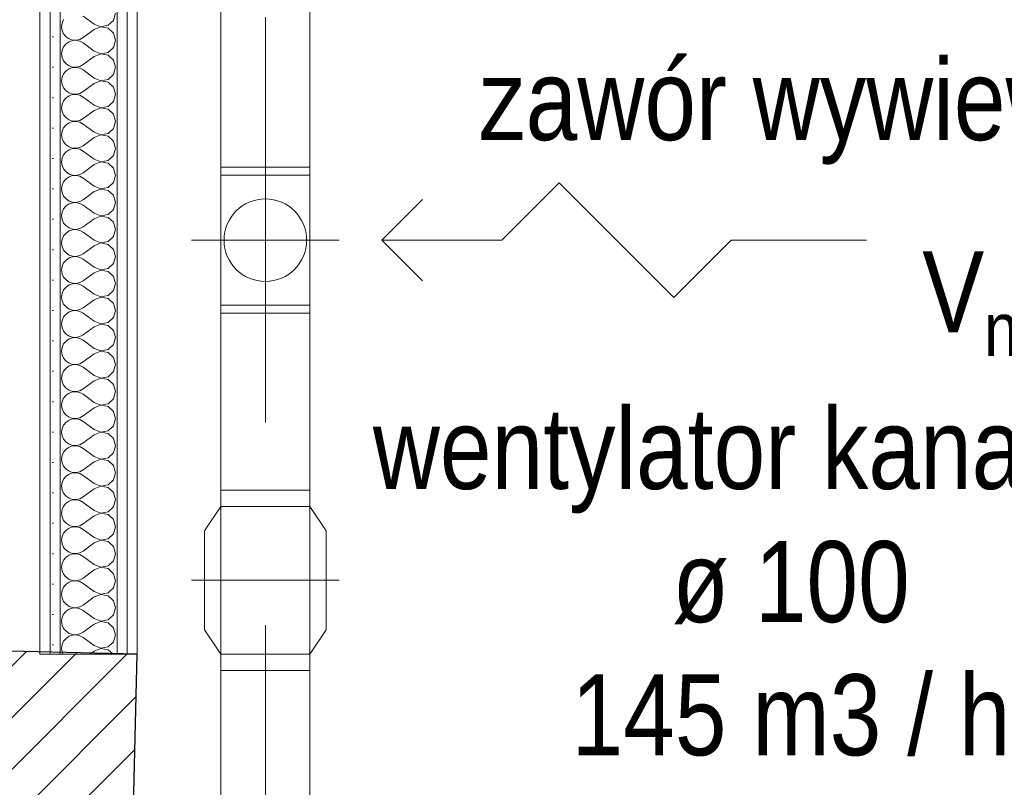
# Model space of a CAD drawing. Header units: millimetres. Extents: x -140780 to 266886, y -104422 to 233759.
# Tile 62 of 104: x 212171 to 213386, y 115662 to 116609. Entities that reach past the tile are written whole.
import ezdxf

# ---------------------------------------------------------------- set-up
doc = ezdxf.new("R2010")
doc.units = ezdxf.units.MM
doc.header["$MEASUREMENT"] = 0
doc.linetypes.add('Dashed_line', pattern=[750, 500, -250])
for name, color, linetype in [('KR_INW', 7, 'Continuous'), ('ROZBUDOWA_NOWE_DZIAŁOWE', 7, 'Continuous'), ('WENT_BYTOWA', 7, 'Continuous')]:
    doc.layers.add(name, color=color, linetype=linetype)
for name, color, linetype, lineweight in [('KR_INW_Nr_pióra__101', 252, 'Continuous', 5), ('KR_INW_Nr_pióra__27', 7, 'Continuous', 25), ('ROZBUDOWA_NOWE_DZIAŁOWE_Nr_pióra__47', 7, 'Continuous', 15), ('STREFA_NOWE_POM_Nr_pióra__121', 255, 'Continuous', 0), ('WENT_BYTOWA_Nr_pióra__6', 5, 'Continuous', 13)]:
    doc.layers.add(name, color=color, linetype=linetype, lineweight=lineweight)
for name, color, linetype, lineweight, true_color in [('ROZBUDOWA_NOWE_DZIAŁOWE_Nr_pióra__24', 7, 'Continuous', 15, 0x029e21), ('ROZBUDOWA_NOWE_DZIAŁOWE_Nr_pióra__4', 7, 'Continuous', 13, 0x029e21), ('ROZBUDOWA_NOWE_DZIAŁOWE_Nr_pióra__67', 7, 'Continuous', 13, 0x6a6a6a), ('WENT_BYTOWA_Nr_pióra__48', 7, 'Continuous', 15, 0xa80f02)]:
    doc.layers.add(name, color=color, linetype=linetype, lineweight=lineweight, true_color=true_color)
doc.styles.add('GENERATED_STYLE_1', font='txt')
pattern_1 = [(0, (0, 0), (0, 37.5), [0, -37.5])]

# ---------------------------------------------------------------- blocks, each defined once
blk = doc.blocks.new('Ściana_14', base_point=(212100.3, 115577.1))
at = {"layer": 'KR_INW_Nr_pióra__101', "linetype": 'Continuous'}
h = blk.add_hatch(dxfattribs=at)
h.set_pattern_fill('Cegła_licówka', color=256, style=0, pattern_type=2)
h.set_pattern_definition([(45, (0, 0), (-31.819804, 31.819804), [])])
h.paths.add_polyline_path([(212299.9, 115147.1), (212316.5, 115826.1), (212106.6, 115831.2), (212100.3, 115577.1)])
at = {"layer": 'KR_INW_Nr_pióra__27', "linetype": 'Continuous', "flags": 128}
for points in [[(212316.5, 115826.1), (212106.6, 115831.2)], [(212310.6, 115586.8), (212316.5, 115826.1)], [(212104.1, 115731.2), (212100.3, 115577.1)]]:
    blk.add_lwpolyline(points, dxfattribs=at)
blk = doc.blocks.new('Linia_36', base_point=(212765.9, 116336.8))
at = {"layer": 'WENT_BYTOWA_Nr_pióra__6', "linetype": 'Continuous'}
for p, q in [((212618.1, 116336.8), (212668.1, 116386.8)), ((212765.9, 116336.8), (212618.1, 116336.8)), ((212618.1, 116336.8), (212668.1, 116286.8))]:
    blk.add_line(p, q, dxfattribs=at)
blk = doc.blocks.new('*X555')
at = {"layer": 'ROZBUDOWA_NOWE_DZIAŁOWE_Nr_pióra__4', "linetype": 'Continuous'}
for p, q in [((212225.6, 116608.8), (212223.8, 116604.6)), ((212263.2, 116603.3), (212249.8, 116613.3)), ((212287.3, 116607.9), (212289.8, 116616.7)), ((212223.8, 116604.6), (212223.2, 116600)), ((212223.2, 116600), (212223.8, 116595.4)), ((212263.2, 116596.7), (212249.8, 116586.7)), ((212263.2, 116603.3), (212271.7, 116600.1)), ((212271.7, 116599.9), (212263.2, 116596.7)), ((212271.7, 116600.1), (212280.6, 116601.8)), ((212280.6, 116598.2), (212271.7, 116599.9)), ((212280.6, 116601.8), (212287.3, 116607.9)), ((212287.3, 116592.1), (212280.6, 116598.2)), ((212223.8, 116595.4), (212225.6, 116591.2)), ((212225.6, 116591.2), (212228.6, 116587.7)), ((212228.6, 116587.7), (212232.4, 116585.1)), ((212232.4, 116585.1), (212236.7, 116583.6)), ((212241.3, 116583.4), (212245.8, 116584.4)), ((212245.8, 116584.4), (212249.8, 116586.7)), ((212289.8, 116583.3), (212287.3, 116592.1)), ((212225.6, 116575.4), (212223.8, 116571.2)), ((212228.6, 116579), (212225.6, 116575.4)), ((212232.4, 116581.6), (212228.6, 116579)), ((212236.7, 116583), (212232.4, 116581.6)), ((212236.7, 116583.6), (212241.3, 116583.4)), ((212241.3, 116583.3), (212236.7, 116583)), ((212245.8, 116582.2), (212241.3, 116583.3)), ((212249.8, 116580), (212245.8, 116582.2)), ((212263.2, 116570), (212249.8, 116580)), ((212280.6, 116568.4), (212287.3, 116574.6)), ((212287.3, 116574.6), (212289.8, 116583.3)), ((212223.8, 116571.2), (212223.2, 116566.7)), ((212223.2, 116566.7), (212223.8, 116562.1)), ((212223.8, 116562.1), (212225.6, 116557.9)), ((212263.2, 116563.3), (212249.8, 116553.3)), ((212263.2, 116570), (212271.7, 116566.7)), ((212271.7, 116566.6), (212263.2, 116563.3)), ((212271.7, 116566.7), (212280.6, 116568.4)), ((212280.6, 116564.9), (212271.7, 116566.6)), ((212287.3, 116558.8), (212280.6, 116564.9)), ((212225.6, 116557.9), (212228.6, 116554.4)), ((212228.6, 116554.4), (212232.4, 116551.8)), ((212232.4, 116548.2), (212228.6, 116545.6)), ((212232.4, 116551.8), (212236.7, 116550.3)), ((212236.7, 116549.7), (212232.4, 116548.2)), ((212236.7, 116550.3), (212241.3, 116550.1)), ((212241.3, 116549.9), (212236.7, 116549.7)), ((212241.3, 116550.1), (212245.8, 116551.1)), ((212245.8, 116548.9), (212241.3, 116549.9)), ((212245.8, 116551.1), (212249.8, 116553.3)), ((212249.8, 116546.7), (212245.8, 116548.9)), ((212289.8, 116550), (212287.3, 116558.8)), ((212287.3, 116541.2), (212289.8, 116550)), ((212223.8, 116537.9), (212223.2, 116533.3)), ((212225.6, 116542.1), (212223.8, 116537.9)), ((212228.6, 116545.6), (212225.6, 116542.1)), ((212263.2, 116536.7), (212249.8, 116546.7)), ((212263.2, 116536.7), (212271.7, 116533.4)), ((212280.6, 116535.1), (212287.3, 116541.2)), ((212223.2, 116533.3), (212223.8, 116528.8)), ((212223.8, 116528.8), (212225.6, 116524.6)), ((212225.6, 116524.6), (212228.6, 116521)), ((212263.2, 116530), (212249.8, 116520)), ((212271.7, 116533.3), (212263.2, 116530)), ((212271.7, 116533.4), (212280.6, 116535.1)), ((212280.6, 116531.6), (212271.7, 116533.3)), ((212287.3, 116525.4), (212280.6, 116531.6)), ((212289.8, 116516.7), (212287.3, 116525.4)), ((212228.6, 116512.3), (212225.6, 116508.8)), ((212228.6, 116521), (212232.4, 116518.4)), ((212232.4, 116514.9), (212228.6, 116512.3)), ((212232.4, 116518.4), (212236.7, 116517)), ((212236.7, 116516.4), (212232.4, 116514.9)), ((212236.7, 116517), (212241.3, 116516.7)), ((212241.3, 116516.6), (212236.7, 116516.4)), ((212241.3, 116516.7), (212245.8, 116517.8)), ((212245.8, 116515.6), (212241.3, 116516.6)), ((212245.8, 116517.8), (212249.8, 116520)), ((212249.8, 116513.3), (212245.8, 116515.6)), ((212263.2, 116503.3), (212249.8, 116513.3)), ((212287.3, 116507.9), (212289.8, 116516.7)), ((212223.8, 116504.6), (212223.2, 116500)), ((212223.2, 116500), (212223.8, 116495.4)), ((212225.6, 116508.8), (212223.8, 116504.6)), ((212263.2, 116503.3), (212271.7, 116500.1)), ((212271.7, 116499.9), (212263.2, 116496.7)), ((212271.7, 116500.1), (212280.6, 116501.8)), ((212280.6, 116498.2), (212271.7, 116499.9)), ((212280.6, 116501.8), (212287.3, 116507.9)), ((212223.8, 116495.4), (212225.6, 116491.2)), ((212225.6, 116491.2), (212228.6, 116487.7)), ((212228.6, 116487.7), (212232.4, 116485.1)), ((212245.8, 116484.4), (212249.8, 116486.7)), ((212263.2, 116496.7), (212249.8, 116486.7)), ((212287.3, 116492.1), (212280.6, 116498.2)), ((212289.8, 116483.3), (212287.3, 116492.1)), ((212225.6, 116475.4), (212223.8, 116471.2)), ((212228.6, 116479), (212225.6, 116475.4)), ((212232.4, 116481.6), (212228.6, 116479)), ((212232.4, 116485.1), (212236.7, 116483.6)), ((212236.7, 116483), (212232.4, 116481.6)), ((212236.7, 116483.6), (212241.3, 116483.4)), ((212241.3, 116483.3), (212236.7, 116483)), ((212241.3, 116483.4), (212245.8, 116484.4)), ((212245.8, 116482.2), (212241.3, 116483.3)), ((212249.8, 116480), (212245.8, 116482.2)), ((212263.2, 116470), (212249.8, 116480)), ((212280.6, 116468.4), (212287.3, 116474.6)), ((212287.3, 116474.6), (212289.8, 116483.3)), ((212223.8, 116471.2), (212223.2, 116466.7)), ((212223.2, 116466.7), (212223.8, 116462.1)), ((212263.2, 116463.3), (212249.8, 116453.3)), ((212263.2, 116470), (212271.7, 116466.7)), ((212271.7, 116466.6), (212263.2, 116463.3)), ((212271.7, 116466.7), (212280.6, 116468.4)), ((212280.6, 116464.9), (212271.7, 116466.6)), ((212287.3, 116458.8), (212280.6, 116464.9)), ((212223.8, 116462.1), (212225.6, 116457.9)), ((212225.6, 116457.9), (212228.6, 116454.4)), ((212228.6, 116454.4), (212232.4, 116451.8)), ((212232.4, 116451.8), (212236.7, 116450.3)), ((212236.7, 116450.3), (212241.3, 116450.1)), ((212241.3, 116450.1), (212245.8, 116451.1)), ((212245.8, 116451.1), (212249.8, 116453.3)), ((212289.8, 116450), (212287.3, 116458.8)), ((212225.6, 116442.1), (212223.8, 116437.9)), ((212228.6, 116445.6), (212225.6, 116442.1)), ((212232.4, 116448.2), (212228.6, 116445.6)), ((212236.7, 116449.7), (212232.4, 116448.2)), ((212241.3, 116449.9), (212236.7, 116449.7)), ((212245.8, 116448.9), (212241.3, 116449.9)), ((212249.8, 116446.7), (212245.8, 116448.9)), ((212263.2, 116436.7), (212249.8, 116446.7)), ((212280.6, 116435.1), (212287.3, 116441.2)), ((212287.3, 116441.2), (212289.8, 116450)), ((212223.8, 116437.9), (212223.2, 116433.3)), ((212223.2, 116433.3), (212223.8, 116428.8)), ((212223.8, 116428.8), (212225.6, 116424.6)), ((212263.2, 116430), (212249.8, 116420)), ((212263.2, 116436.7), (212271.7, 116433.4)), ((212271.7, 116433.3), (212263.2, 116430)), ((212271.7, 116433.4), (212280.6, 116435.1)), ((212280.6, 116431.6), (212271.7, 116433.3)), ((212287.3, 116425.4), (212280.6, 116431.6)), ((212225.6, 116424.6), (212228.6, 116421)), ((212228.6, 116421), (212232.4, 116418.4)), ((212232.4, 116414.9), (212228.6, 116412.3)), ((212232.4, 116418.4), (212236.7, 116417)), ((212236.7, 116416.4), (212232.4, 116414.9)), ((212236.7, 116417), (212241.3, 116416.7)), ((212241.3, 116416.6), (212236.7, 116416.4)), ((212241.3, 116416.7), (212245.8, 116417.8)), ((212245.8, 116415.6), (212241.3, 116416.6)), ((212245.8, 116417.8), (212249.8, 116420)), ((212249.8, 116413.3), (212245.8, 116415.6)), ((212289.8, 116416.7), (212287.3, 116425.4)), ((212287.3, 116407.9), (212289.8, 116416.7)), ((212223.8, 116404.6), (212223.2, 116400)), ((212225.6, 116408.8), (212223.8, 116404.6)), ((212228.6, 116412.3), (212225.6, 116408.8)), ((212263.2, 116403.3), (212249.8, 116413.3)), ((212263.2, 116403.3), (212271.7, 116400.1)), ((212271.7, 116400.1), (212280.6, 116401.8)), ((212280.6, 116401.8), (212287.3, 116407.9)), ((212223.2, 116400), (212223.8, 116395.4)), ((212223.8, 116395.4), (212225.6, 116391.2)), ((212225.6, 116391.2), (212228.6, 116387.7)), ((212263.2, 116396.7), (212249.8, 116386.7)), ((212271.7, 116399.9), (212263.2, 116396.7)), ((212280.6, 116398.2), (212271.7, 116399.9)), ((212287.3, 116392.1), (212280.6, 116398.2)), ((212289.8, 116383.3), (212287.3, 116392.1)), ((212228.6, 116379), (212225.6, 116375.4)), ((212228.6, 116387.7), (212232.4, 116385.1)), ((212232.4, 116381.6), (212228.6, 116379)), ((212232.4, 116385.1), (212236.7, 116383.6)), ((212236.7, 116383), (212232.4, 116381.6)), ((212236.7, 116383.6), (212241.3, 116383.4)), ((212241.3, 116383.3), (212236.7, 116383)), ((212241.3, 116383.4), (212245.8, 116384.4)), ((212245.8, 116382.2), (212241.3, 116383.3)), ((212245.8, 116384.4), (212249.8, 116386.7)), ((212249.8, 116380), (212245.8, 116382.2)), ((212263.2, 116370), (212249.8, 116380)), ((212287.3, 116374.6), (212289.8, 116383.3)), ((212223.8, 116371.2), (212223.2, 116366.7)), ((212223.2, 116366.7), (212223.8, 116362.1)), ((212225.6, 116375.4), (212223.8, 116371.2)), ((212263.2, 116370), (212271.7, 116366.7)), ((212271.7, 116366.6), (212263.2, 116363.3)), ((212271.7, 116366.7), (212280.6, 116368.4)), ((212280.6, 116364.9), (212271.7, 116366.6)), ((212280.6, 116368.4), (212287.3, 116374.6)), ((212223.8, 116362.1), (212225.6, 116357.9)), ((212225.6, 116357.9), (212228.6, 116354.4)), ((212228.6, 116354.4), (212232.4, 116351.8)), ((212245.8, 116351.1), (212249.8, 116353.3)), ((212263.2, 116363.3), (212249.8, 116353.3)), ((212287.3, 116358.8), (212280.6, 116364.9)), ((212289.8, 116350), (212287.3, 116358.8)), ((212225.6, 116342.1), (212223.8, 116337.9)), ((212228.6, 116345.6), (212225.6, 116342.1)), ((212232.4, 116348.2), (212228.6, 116345.6)), ((212232.4, 116351.8), (212236.7, 116350.3)), ((212236.7, 116349.7), (212232.4, 116348.2)), ((212236.7, 116350.3), (212241.3, 116350.1)), ((212241.3, 116349.9), (212236.7, 116349.7)), ((212241.3, 116350.1), (212245.8, 116351.1)), ((212245.8, 116348.9), (212241.3, 116349.9)), ((212249.8, 116346.7), (212245.8, 116348.9)), ((212263.2, 116336.7), (212249.8, 116346.7)), ((212280.6, 116335.1), (212287.3, 116341.2)), ((212287.3, 116341.2), (212289.8, 116350)), ((212223.8, 116337.9), (212223.2, 116333.3)), ((212223.2, 116333.3), (212223.8, 116328.8)), ((212223.8, 116328.8), (212225.6, 116324.6)), ((212263.2, 116330), (212249.8, 116320)), ((212263.2, 116336.7), (212271.7, 116333.4)), ((212271.7, 116333.3), (212263.2, 116330)), ((212271.7, 116333.4), (212280.6, 116335.1)), ((212280.6, 116331.6), (212271.7, 116333.3)), ((212287.3, 116325.4), (212280.6, 116331.6)), ((212225.6, 116324.6), (212228.6, 116321)), ((212228.6, 116321), (212232.4, 116318.4)), ((212232.4, 116318.4), (212236.7, 116317)), ((212236.7, 116317), (212241.3, 116316.7)), ((212241.3, 116316.6), (212236.7, 116316.4)), ((212241.3, 116316.7), (212245.8, 116317.8)), ((212245.8, 116315.6), (212241.3, 116316.6)), ((212245.8, 116317.8), (212249.8, 116320)), ((212289.8, 116316.7), (212287.3, 116325.4)), ((212287.3, 116307.9), (212289.8, 116316.7)), ((212223.8, 116304.6), (212223.2, 116300)), ((212225.6, 116308.8), (212223.8, 116304.6)), ((212228.6, 116312.3), (212225.6, 116308.8)), ((212232.4, 116314.9), (212228.6, 116312.3)), ((212236.7, 116316.4), (212232.4, 116314.9)), ((212249.8, 116313.3), (212245.8, 116315.6)), ((212263.2, 116303.3), (212249.8, 116313.3)), ((212280.6, 116301.8), (212287.3, 116307.9)), ((212223.2, 116300), (212223.8, 116295.4)), ((212223.8, 116295.4), (212225.6, 116291.2)), ((212263.2, 116296.7), (212249.8, 116286.7)), ((212263.2, 116303.3), (212271.7, 116300.1)), ((212271.7, 116299.9), (212263.2, 116296.7)), ((212271.7, 116300.1), (212280.6, 116301.8)), ((212280.6, 116298.2), (212271.7, 116299.9)), ((212287.3, 116292.1), (212280.6, 116298.2)), ((212225.6, 116291.2), (212228.6, 116287.7)), ((212228.6, 116287.7), (212232.4, 116285.1)), ((212232.4, 116281.6), (212228.6, 116279)), ((212232.4, 116285.1), (212236.7, 116283.6)), ((212236.7, 116283), (212232.4, 116281.6)), ((212236.7, 116283.6), (212241.3, 116283.4)), ((212241.3, 116283.3), (212236.7, 116283)), ((212241.3, 116283.4), (212245.8, 116284.4)), ((212245.8, 116282.2), (212241.3, 116283.3)), ((212245.8, 116284.4), (212249.8, 116286.7)), ((212249.8, 116280), (212245.8, 116282.2)), ((212289.8, 116283.3), (212287.3, 116292.1)), ((212287.3, 116274.6), (212289.8, 116283.3)), ((212223.8, 116271.2), (212223.2, 116266.7)), ((212225.6, 116275.4), (212223.8, 116271.2)), ((212228.6, 116279), (212225.6, 116275.4)), ((212263.2, 116270), (212249.8, 116280)), ((212263.2, 116270), (212271.7, 116266.7)), ((212271.7, 116266.7), (212280.6, 116268.4)), ((212280.6, 116268.4), (212287.3, 116274.6)), ((212223.2, 116266.7), (212223.8, 116262.1)), ((212223.8, 116262.1), (212225.6, 116257.9)), ((212225.6, 116257.9), (212228.6, 116254.4)), ((212263.2, 116263.3), (212249.8, 116253.3)), ((212271.7, 116266.6), (212263.2, 116263.3)), ((212280.6, 116264.9), (212271.7, 116266.6)), ((212287.3, 116258.8), (212280.6, 116264.9)), ((212289.8, 116250), (212287.3, 116258.8)), ((212228.6, 116245.6), (212225.6, 116242.1)), ((212228.6, 116254.4), (212232.4, 116251.8)), ((212232.4, 116248.2), (212228.6, 116245.6)), ((212232.4, 116251.8), (212236.7, 116250.3)), ((212236.7, 116249.7), (212232.4, 116248.2)), ((212236.7, 116250.3), (212241.3, 116250.1)), ((212241.3, 116249.9), (212236.7, 116249.7)), ((212241.3, 116250.1), (212245.8, 116251.1)), ((212245.8, 116248.9), (212241.3, 116249.9)), ((212245.8, 116251.1), (212249.8, 116253.3)), ((212249.8, 116246.7), (212245.8, 116248.9)), ((212263.2, 116236.7), (212249.8, 116246.7)), ((212287.3, 116241.2), (212289.8, 116250)), ((212223.8, 116237.9), (212223.2, 116233.3)), ((212223.2, 116233.3), (212223.8, 116228.8)), ((212225.6, 116242.1), (212223.8, 116237.9)), ((212263.2, 116236.7), (212271.7, 116233.4)), ((212271.7, 116233.3), (212263.2, 116230)), ((212271.7, 116233.4), (212280.6, 116235.1)), ((212280.6, 116231.6), (212271.7, 116233.3)), ((212280.6, 116235.1), (212287.3, 116241.2)), ((212287.3, 116225.4), (212280.6, 116231.6)), ((212223.8, 116228.8), (212225.6, 116224.6)), ((212225.6, 116224.6), (212228.6, 116221)), ((212228.6, 116221), (212232.4, 116218.4)), ((212245.8, 116217.8), (212249.8, 116220)), ((212263.2, 116230), (212249.8, 116220)), ((212289.8, 116216.7), (212287.3, 116225.4)), ((212225.6, 116208.8), (212223.8, 116204.6)), ((212228.6, 116212.3), (212225.6, 116208.8)), ((212232.4, 116214.9), (212228.6, 116212.3)), ((212232.4, 116218.4), (212236.7, 116217)), ((212236.7, 116216.4), (212232.4, 116214.9)), ((212236.7, 116217), (212241.3, 116216.7)), ((212241.3, 116216.6), (212236.7, 116216.4)), ((212241.3, 116216.7), (212245.8, 116217.8)), ((212245.8, 116215.6), (212241.3, 116216.6)), ((212249.8, 116213.3), (212245.8, 116215.6)), ((212263.2, 116203.3), (212249.8, 116213.3)), ((212280.6, 116201.8), (212287.3, 116207.9)), ((212287.3, 116207.9), (212289.8, 116216.7)), ((212223.8, 116204.6), (212223.2, 116200)), ((212223.2, 116200), (212223.8, 116195.4)), ((212223.8, 116195.4), (212225.6, 116191.2)), ((212263.2, 116196.7), (212249.8, 116186.7)), ((212263.2, 116203.3), (212271.7, 116200.1)), ((212271.7, 116199.9), (212263.2, 116196.7)), ((212271.7, 116200.1), (212280.6, 116201.8)), ((212280.6, 116198.2), (212271.7, 116199.9)), ((212287.3, 116192.1), (212280.6, 116198.2)), ((212225.6, 116191.2), (212228.6, 116187.7)), ((212228.6, 116187.7), (212232.4, 116185.1)), ((212232.4, 116185.1), (212236.7, 116183.6)), ((212236.7, 116183), (212232.4, 116181.6)), ((212236.7, 116183.6), (212241.3, 116183.4)), ((212241.3, 116183.3), (212236.7, 116183)), ((212241.3, 116183.4), (212245.8, 116184.4)), ((212245.8, 116182.2), (212241.3, 116183.3)), ((212245.8, 116184.4), (212249.8, 116186.7)), ((212289.8, 116183.3), (212287.3, 116192.1)), ((212287.3, 116174.6), (212289.8, 116183.3)), ((212223.8, 116171.2), (212223.2, 116166.7)), ((212225.6, 116175.4), (212223.8, 116171.2)), ((212228.6, 116179), (212225.6, 116175.4)), ((212232.4, 116181.6), (212228.6, 116179)), ((212249.8, 116180), (212245.8, 116182.2)), ((212263.2, 116170), (212249.8, 116180)), ((212280.6, 116168.4), (212287.3, 116174.6)), ((212223.2, 116166.7), (212223.8, 116162.1)), ((212223.8, 116162.1), (212225.6, 116157.9)), ((212263.2, 116163.3), (212249.8, 116153.3)), ((212263.2, 116170), (212271.7, 116166.7)), ((212271.7, 116166.6), (212263.2, 116163.3)), ((212271.7, 116166.7), (212280.6, 116168.4)), ((212280.6, 116164.9), (212271.7, 116166.6)), ((212287.3, 116158.8), (212280.6, 116164.9)), ((212289.8, 116150), (212287.3, 116158.8)), ((212225.6, 116157.9), (212228.6, 116154.4)), ((212228.6, 116154.4), (212232.4, 116151.8)), ((212232.4, 116148.2), (212228.6, 116145.6)), ((212232.4, 116151.8), (212236.7, 116150.3)), ((212236.7, 116149.7), (212232.4, 116148.2)), ((212236.7, 116150.3), (212241.3, 116150.1)), ((212241.3, 116149.9), (212236.7, 116149.7)), ((212241.3, 116150.1), (212245.8, 116151.1)), ((212245.8, 116148.9), (212241.3, 116149.9)), ((212245.8, 116151.1), (212249.8, 116153.3)), ((212249.8, 116146.7), (212245.8, 116148.9)), ((212263.2, 116136.7), (212249.8, 116146.7)), ((212287.3, 116141.2), (212289.8, 116150)), ((212223.8, 116137.9), (212223.2, 116133.3)), ((212225.6, 116142.1), (212223.8, 116137.9)), ((212228.6, 116145.6), (212225.6, 116142.1)), ((212263.2, 116136.7), (212271.7, 116133.4)), ((212271.7, 116133.4), (212280.6, 116135.1)), ((212280.6, 116135.1), (212287.3, 116141.2)), ((212223.2, 116133.3), (212223.8, 116128.8)), ((212223.8, 116128.8), (212225.6, 116124.6)), ((212225.6, 116124.6), (212228.6, 116121)), ((212263.2, 116130), (212249.8, 116120)), ((212271.7, 116133.3), (212263.2, 116130)), ((212280.6, 116131.6), (212271.7, 116133.3)), ((212287.3, 116125.4), (212280.6, 116131.6)), ((212289.8, 116116.7), (212287.3, 116125.4)), ((212228.6, 116112.3), (212225.6, 116108.8)), ((212228.6, 116121), (212232.4, 116118.4)), ((212232.4, 116114.9), (212228.6, 116112.3)), ((212232.4, 116118.4), (212236.7, 116117)), ((212236.7, 116116.4), (212232.4, 116114.9)), ((212236.7, 116117), (212241.3, 116116.7)), ((212241.3, 116116.6), (212236.7, 116116.4)), ((212241.3, 116116.7), (212245.8, 116117.8)), ((212245.8, 116115.6), (212241.3, 116116.6)), ((212245.8, 116117.8), (212249.8, 116120)), ((212249.8, 116113.3), (212245.8, 116115.6)), ((212263.2, 116103.3), (212249.8, 116113.3)), ((212287.3, 116107.9), (212289.8, 116116.7)), ((212223.8, 116104.6), (212223.2, 116100)), ((212223.2, 116100), (212223.8, 116095.4)), ((212225.6, 116108.8), (212223.8, 116104.6)), ((212263.2, 116103.3), (212271.7, 116100.1)), ((212271.7, 116099.9), (212263.2, 116096.7)), ((212271.7, 116100.1), (212280.6, 116101.8)), ((212280.6, 116098.2), (212271.7, 116099.9)), ((212280.6, 116101.8), (212287.3, 116107.9)), ((212287.3, 116092.1), (212280.6, 116098.2)), ((212223.8, 116095.4), (212225.6, 116091.2)), ((212225.6, 116091.2), (212228.6, 116087.7)), ((212228.6, 116087.7), (212232.4, 116085.1)), ((212245.8, 116084.4), (212249.8, 116086.7)), ((212263.2, 116096.7), (212249.8, 116086.7)), ((212289.8, 116083.3), (212287.3, 116092.1)), ((212225.6, 116075.4), (212223.8, 116071.2)), ((212228.6, 116079), (212225.6, 116075.4)), ((212232.4, 116081.6), (212228.6, 116079)), ((212232.4, 116085.1), (212236.7, 116083.6)), ((212236.7, 116083), (212232.4, 116081.6)), ((212236.7, 116083.6), (212241.3, 116083.4)), ((212241.3, 116083.3), (212236.7, 116083)), ((212241.3, 116083.4), (212245.8, 116084.4)), ((212245.8, 116082.2), (212241.3, 116083.3)), ((212249.8, 116080), (212245.8, 116082.2)), ((212263.2, 116070), (212249.8, 116080)), ((212280.6, 116068.4), (212287.3, 116074.6)), ((212287.3, 116074.6), (212289.8, 116083.3)), ((212223.8, 116071.2), (212223.2, 116066.7)), ((212223.2, 116066.7), (212223.8, 116062.1)), ((212223.8, 116062.1), (212225.6, 116057.9)), ((212263.2, 116063.3), (212249.8, 116053.3)), ((212263.2, 116070), (212271.7, 116066.7)), ((212271.7, 116066.6), (212263.2, 116063.3)), ((212271.7, 116066.7), (212280.6, 116068.4)), ((212280.6, 116064.9), (212271.7, 116066.6)), ((212287.3, 116058.8), (212280.6, 116064.9)), ((212225.6, 116057.9), (212228.6, 116054.4)), ((212228.6, 116054.4), (212232.4, 116051.8)), ((212232.4, 116051.8), (212236.7, 116050.3)), ((212236.7, 116049.7), (212232.4, 116048.2)), ((212236.7, 116050.3), (212241.3, 116050.1)), ((212241.3, 116049.9), (212236.7, 116049.7)), ((212241.3, 116050.1), (212245.8, 116051.1)), ((212245.8, 116048.9), (212241.3, 116049.9)), ((212245.8, 116051.1), (212249.8, 116053.3)), ((212289.8, 116050), (212287.3, 116058.8)), ((212287.3, 116041.2), (212289.8, 116050)), ((212223.8, 116037.9), (212223.2, 116033.3)), ((212225.6, 116042.1), (212223.8, 116037.9)), ((212228.6, 116045.6), (212225.6, 116042.1)), ((212232.4, 116048.2), (212228.6, 116045.6)), ((212249.8, 116046.7), (212245.8, 116048.9)), ((212263.2, 116036.7), (212249.8, 116046.7)), ((212280.6, 116035.1), (212287.3, 116041.2)), ((212223.2, 116033.3), (212223.8, 116028.8)), ((212223.8, 116028.8), (212225.6, 116024.6)), ((212263.2, 116030), (212249.8, 116020)), ((212263.2, 116036.7), (212271.7, 116033.4)), ((212271.7, 116033.3), (212263.2, 116030)), ((212271.7, 116033.4), (212280.6, 116035.1)), ((212280.6, 116031.6), (212271.7, 116033.3)), ((212287.3, 116025.4), (212280.6, 116031.6)), ((212289.8, 116016.7), (212287.3, 116025.4)), ((212225.6, 116024.6), (212228.6, 116021)), ((212228.6, 116021), (212232.4, 116018.4)), ((212232.4, 116014.9), (212228.6, 116012.3)), ((212232.4, 116018.4), (212236.7, 116017)), ((212236.7, 116016.4), (212232.4, 116014.9)), ((212236.7, 116017), (212241.3, 116016.7)), ((212241.3, 116016.6), (212236.7, 116016.4)), ((212241.3, 116016.7), (212245.8, 116017.8)), ((212245.8, 116015.6), (212241.3, 116016.6)), ((212245.8, 116017.8), (212249.8, 116020)), ((212249.8, 116013.3), (212245.8, 116015.6)), ((212263.2, 116003.3), (212249.8, 116013.3)), ((212287.3, 116007.9), (212289.8, 116016.7)), ((212223.8, 116004.6), (212223.2, 116000)), ((212225.6, 116008.8), (212223.8, 116004.6)), ((212228.6, 116012.3), (212225.6, 116008.8)), ((212263.2, 116003.3), (212271.7, 116000.1)), ((212271.7, 116000.1), (212280.6, 116001.8)), ((212280.6, 116001.8), (212287.3, 116007.9)), ((212223.2, 116000), (212223.8, 115995.4)), ((212223.8, 115995.4), (212225.6, 115991.2)), ((212225.6, 115991.2), (212228.6, 115987.7)), ((212263.2, 115996.7), (212249.8, 115986.7)), ((212271.7, 115999.9), (212263.2, 115996.7)), ((212280.6, 115998.2), (212271.7, 115999.9)), ((212287.3, 115992.1), (212280.6, 115998.2)), ((212289.8, 115983.3), (212287.3, 115992.1)), ((212228.6, 115979), (212225.6, 115975.4)), ((212228.6, 115987.7), (212232.4, 115985.1)), ((212232.4, 115981.6), (212228.6, 115979)), ((212232.4, 115985.1), (212236.7, 115983.6)), ((212236.7, 115983), (212232.4, 115981.6)), ((212236.7, 115983.6), (212241.3, 115983.4)), ((212241.3, 115983.3), (212236.7, 115983)), ((212241.3, 115983.4), (212245.8, 115984.4)), ((212245.8, 115982.2), (212241.3, 115983.3)), ((212245.8, 115984.4), (212249.8, 115986.7)), ((212249.8, 115980), (212245.8, 115982.2)), ((212263.2, 115970), (212249.8, 115980)), ((212287.3, 115974.6), (212289.8, 115983.3)), ((212223.8, 115971.2), (212223.2, 115966.7)), ((212223.2, 115966.7), (212223.8, 115962.1)), ((212225.6, 115975.4), (212223.8, 115971.2)), ((212263.2, 115970), (212271.7, 115966.7)), ((212271.7, 115966.6), (212263.2, 115963.3)), ((212271.7, 115966.7), (212280.6, 115968.4)), ((212280.6, 115964.9), (212271.7, 115966.6)), ((212280.6, 115968.4), (212287.3, 115974.6)), ((212287.3, 115958.8), (212280.6, 115964.9)), ((212223.8, 115962.1), (212225.6, 115957.9)), ((212225.6, 115957.9), (212228.6, 115954.4)), ((212228.6, 115954.4), (212232.4, 115951.8)), ((212245.8, 115951.1), (212249.8, 115953.3)), ((212263.2, 115963.3), (212249.8, 115953.3)), ((212289.8, 115950), (212287.3, 115958.8)), ((212225.6, 115942.1), (212223.8, 115937.9)), ((212228.6, 115945.6), (212225.6, 115942.1)), ((212232.4, 115948.2), (212228.6, 115945.6)), ((212232.4, 115951.8), (212236.7, 115950.3)), ((212236.7, 115949.7), (212232.4, 115948.2)), ((212236.7, 115950.3), (212241.3, 115950.1)), ((212241.3, 115949.9), (212236.7, 115949.7)), ((212241.3, 115950.1), (212245.8, 115951.1)), ((212245.8, 115948.9), (212241.3, 115949.9)), ((212249.8, 115946.7), (212245.8, 115948.9)), ((212263.2, 115936.7), (212249.8, 115946.7)), ((212280.6, 115935.1), (212287.3, 115941.2)), ((212287.3, 115941.2), (212289.8, 115950)), ((212223.8, 115937.9), (212223.2, 115933.3)), ((212223.2, 115933.3), (212223.8, 115928.8)), ((212223.8, 115928.8), (212225.6, 115924.6)), ((212263.2, 115930), (212249.8, 115920)), ((212263.2, 115936.7), (212271.7, 115933.4)), ((212271.7, 115933.3), (212263.2, 115930)), ((212271.7, 115933.4), (212280.6, 115935.1)), ((212280.6, 115931.6), (212271.7, 115933.3)), ((212287.3, 115925.4), (212280.6, 115931.6)), ((212225.6, 115924.6), (212228.6, 115921)), ((212228.6, 115921), (212232.4, 115918.4)), ((212232.4, 115918.4), (212236.7, 115917)), ((212236.7, 115916.4), (212232.4, 115914.9)), ((212236.7, 115917), (212241.3, 115916.7)), ((212241.3, 115916.6), (212236.7, 115916.4)), ((212241.3, 115916.7), (212245.8, 115917.8)), ((212245.8, 115915.6), (212241.3, 115916.6)), ((212245.8, 115917.8), (212249.8, 115920)), ((212289.8, 115916.7), (212287.3, 115925.4)), ((212287.3, 115907.9), (212289.8, 115916.7)), ((212223.8, 115904.6), (212223.2, 115900)), ((212225.6, 115908.8), (212223.8, 115904.6)), ((212228.6, 115912.3), (212225.6, 115908.8)), ((212232.4, 115914.9), (212228.6, 115912.3)), ((212249.8, 115913.3), (212245.8, 115915.6)), ((212263.2, 115903.3), (212249.8, 115913.3)), ((212280.6, 115901.8), (212287.3, 115907.9)), ((212223.2, 115900), (212223.8, 115895.4)), ((212223.8, 115895.4), (212225.6, 115891.2)), ((212263.2, 115896.7), (212249.8, 115886.7)), ((212263.2, 115903.3), (212271.7, 115900.1)), ((212271.7, 115899.9), (212263.2, 115896.7)), ((212271.7, 115900.1), (212280.6, 115901.8)), ((212280.6, 115898.2), (212271.7, 115899.9)), ((212287.3, 115892.1), (212280.6, 115898.2)), ((212289.8, 115883.3), (212287.3, 115892.1)), ((212225.6, 115891.2), (212228.6, 115887.7)), ((212228.6, 115887.7), (212232.4, 115885.1)), ((212232.4, 115881.6), (212228.6, 115879)), ((212232.4, 115885.1), (212236.7, 115883.6)), ((212236.7, 115883), (212232.4, 115881.6)), ((212236.7, 115883.6), (212241.3, 115883.4)), ((212241.3, 115883.3), (212236.7, 115883)), ((212241.3, 115883.4), (212245.8, 115884.4)), ((212245.8, 115882.2), (212241.3, 115883.3)), ((212245.8, 115884.4), (212249.8, 115886.7)), ((212249.8, 115880), (212245.8, 115882.2)), ((212263.2, 115870), (212249.8, 115880)), ((212287.3, 115874.6), (212289.8, 115883.3)), ((212223.8, 115871.2), (212223.2, 115866.7)), ((212225.6, 115875.4), (212223.8, 115871.2)), ((212228.6, 115879), (212225.6, 115875.4)), ((212263.2, 115870), (212271.7, 115866.7)), ((212271.7, 115866.7), (212280.6, 115868.4)), ((212280.6, 115868.4), (212287.3, 115874.6)), ((212223.2, 115866.7), (212223.8, 115862.1)), ((212223.8, 115862.1), (212225.6, 115857.9)), ((212225.6, 115857.9), (212228.6, 115854.4)), ((212263.2, 115863.3), (212249.8, 115853.3)), ((212271.7, 115866.6), (212263.2, 115863.3)), ((212280.6, 115864.9), (212271.7, 115866.6)), ((212287.3, 115858.8), (212280.6, 115864.9)), ((212289.8, 115850), (212287.3, 115858.8)), ((212228.6, 115845.6), (212225.6, 115842.1)), ((212228.6, 115854.4), (212232.4, 115851.8)), ((212232.4, 115848.2), (212228.6, 115845.6)), ((212232.4, 115851.8), (212236.7, 115850.3)), ((212236.7, 115849.7), (212232.4, 115848.2)), ((212236.7, 115850.3), (212241.3, 115850.1)), ((212241.3, 115849.9), (212236.7, 115849.7)), ((212241.3, 115850.1), (212245.8, 115851.1)), ((212245.8, 115848.9), (212241.3, 115849.9)), ((212245.8, 115851.1), (212249.8, 115853.3)), ((212249.8, 115846.7), (212245.8, 115848.9)), ((212263.2, 115836.7), (212249.8, 115846.7)), ((212287.3, 115841.2), (212289.8, 115850)), ((212223.8, 115837.9), (212223.2, 115833.3)), ((212223.2, 115833.3), (212223.8, 115828.8)), ((212225.6, 115842.1), (212223.8, 115837.9)), ((212263.2, 115836.7), (212271.7, 115833.4)), ((212271.7, 115833.3), (212263.2, 115830)), ((212271.7, 115833.4), (212280.6, 115835.1)), ((212280.6, 115831.6), (212271.7, 115833.3)), ((212280.6, 115835.1), (212287.3, 115841.2)), ((212286.7, 115826.1), (212280.6, 115831.6)), ((212223.8, 115828.8), (212225, 115826.1)), ((212263.2, 115830), (212257.9, 115826.1))]:
    blk.add_line(p, q, dxfattribs=at)
blk = doc.blocks.new('Ściana_141', base_point=(212316.5, 115826.1))
at = {"layer": 'ROZBUDOWA_NOWE_DZIAŁOWE_Nr_pióra__24', "linetype": 'Continuous'}
h = blk.add_hatch(dxfattribs=at)
h.set_pattern_fill('Gips', color=256, style=0, pattern_type=2)
h.set_pattern_definition(pattern_1)
h.paths.add_polyline_path([(212196.5, 115826.1), (212209, 115826.1), (212209, 117921.9), (212196.5, 117921.9)])
h = blk.add_hatch(dxfattribs=at)
h.set_pattern_fill('Gips', color=256, style=0, pattern_type=2)
h.set_pattern_definition(pattern_1)
h.paths.add_polyline_path([(212209, 115826.1), (212221.5, 115826.1), (212221.5, 117921.9), (212209, 117921.9)])
h = blk.add_hatch(dxfattribs=at)
h.set_pattern_fill('Gips', color=256, style=0, pattern_type=2)
h.set_pattern_definition(pattern_1)
h.paths.add_polyline_path([(212291.5, 117099.3), (212291.5, 115826.1), (212304, 115826.1), (212304, 117099.3)])
h = blk.add_hatch(dxfattribs=at)
h.set_pattern_fill('Gips', color=256, style=0, pattern_type=2)
h.set_pattern_definition(pattern_1)
h.paths.add_polyline_path([(212304, 117086.8), (212304, 115826.1), (212316.5, 115826.1), (212316.5, 117086.8)])
at = {"layer": 'ROZBUDOWA_NOWE_DZIAŁOWE_Nr_pióra__47', "linetype": 'Continuous', "flags": 128}
for points in [[(212196.5, 117921.9), (212196.5, 115826.1)], [(212316.5, 115826.1), (212316.5, 117086.8)], [(212196.5, 115826.1), (212316.5, 115826.1)]]:
    blk.add_lwpolyline(points, dxfattribs=at)
at = {"layer": 'ROZBUDOWA_NOWE_DZIAŁOWE_Nr_pióra__67', "linetype": 'Continuous'}
for p, q in [((212209, 117921.9), (212209, 115826.1)), ((212221.5, 117111.8), (212221.5, 115826.1)), ((212291.5, 115826.1), (212291.5, 117111.8)), ((212304, 115826.1), (212304, 117099.3))]:
    blk.add_line(p, q, dxfattribs=at)
at = {"layer": 'ROZBUDOWA_NOWE_DZIAŁOWE'}
blk.add_blockref('*X555', (0, 0), dxfattribs=at)

msp = doc.modelspace()

# ---------------------------------------------------------------- linework, layer by layer
at = {"layer": 'STREFA_NOWE_POM_Nr_pióra__121', "linetype": 'Continuous', "flags": 128}
for points in [[(207849, 121145.6), (207797.8, 116236.5), (208691.7, 116252), (208697.2, 115577.1), (209091.2, 115577.1), (209976.4, 115577.1), (211746.9, 115577.1), (211743.7, 115852.7), (212106.6, 115831.2), (212196.5, 115829), (212196.5, 121145.6), (209091.2, 121145.6), (208837, 121145.6)], [(216210.8, 117086.8), (212316.5, 117086.8), (212316.5, 115826.1), (212310.6, 115586.8), (214176.7, 115586.8), (215056.7, 115586.8), (215750.3, 115586.8), (216203.5, 115586.8), (216210.8, 115862.5)]]:
    msp.add_lwpolyline(points, close=True, dxfattribs=at)
at = {"layer": 'WENT_BYTOWA_Nr_pióra__48', "linetype": 'Dashed_line'}
for p, q in [((212474.4, 117362), (212474.4, 115507.1)), ((212383.4, 116336.8), (212565.5, 116336.8)), ((212383.4, 115917.3), (212565.5, 115917.3))]:
    msp.add_line(p, q, dxfattribs=at)
at = {"layer": 'WENT_BYTOWA_Nr_pióra__6', "linetype": 'Continuous'}
for p, q in [((212419.4, 115554.8), (212419.4, 117086.8)), ((212529.4, 115554.8), (212529.4, 117086.8)), ((212419.4, 116426.8), (212529.4, 116426.8)), ((212419.4, 116416.8), (212529.4, 116416.8)), ((212765.9, 116336.8), (212836.6, 116407.5)), ((212978, 116266.1), (212836.6, 116407.5)), ((212978, 116266.1), (213048.7, 116336.8)), ((213048.7, 116336.8), (213215.7, 116336.8)), ((212419.4, 116256.8), (212529.4, 116256.8)), ((212419.4, 116246.8), (212529.4, 116246.8)), ((212529.4, 116028.4), (212419.4, 116028.4)), ((212419.4, 116008.4), (212399.4, 115978.4)), ((212529.4, 116008.4), (212419.4, 116008.4)), ((212549.4, 115978.4), (212529.4, 116008.4)), ((212399.4, 115978.4), (212399.4, 115958.4)), ((212549.4, 115958.4), (212549.4, 115978.4)), ((212399.4, 115876.1), (212399.4, 115958.4)), ((212549.4, 115958.4), (212549.4, 115876.1)), ((212399.4, 115856.1), (212399.4, 115876.1)), ((212549.4, 115876.1), (212549.4, 115856.1)), ((212419.4, 115826.1), (212399.4, 115856.1)), ((212549.4, 115856.1), (212529.4, 115826.1)), ((212529.4, 115826.1), (212419.4, 115826.1)), ((212529.4, 115806.1), (212419.4, 115806.1))]:
    msp.add_line(p, q, dxfattribs=at)
msp.add_circle((212474.4, 116336.8), 50.9, dxfattribs=at)

# ---------------------------------------------------------------- block references
at = {"layer": 'KR_INW'}
msp.add_blockref('Ściana_14', (212100.3, 115577.1), dxfattribs=at)
at = {"layer": 'ROZBUDOWA_NOWE_DZIAŁOWE'}
msp.add_blockref('Ściana_141', (212316.5, 115826.1), dxfattribs=at)
at = {"layer": 'WENT_BYTOWA', "color": 5, "linetype": 'Continuous', "lineweight": 13}
msp.add_blockref('Linia_36', (212765.9, 116336.8), dxfattribs=at)

# ---------------------------------------------------------------- texts
at = {"layer": 'WENT_BYTOWA_Nr_pióra__6', "linetype": 'Continuous', "char_height": 100, "width": 1445.322, "style": 'GENERATED_STYLE_1'}
for s, insert, attachment_point, line_spacing_factor in [('\\A1;{\\fArial Narrow|b0|i0|c238|p34;zawór wywiewny ø 100\\P\\fArial Narrow|b0|i0|c238|p34;V\\fArial Narrow|b0|i0|c238|p34;\\A1{\\H.66x;\\S ^ n;}\\fArial Narrow|b0|i0|c238|p34;= 50 m3/h}', (213915.7, 116560.2), 3, 1.247275), ('\\A1;{\\fArial Narrow|b0|i0|c238|p34;wentylator kanałowy\\P\\fArial Narrow|b0|i0|c238|p34;ø 100 \\P\\fArial Narrow|b0|i0|c238|p34;145 m3 / h }', (213122.7, 116129.9), 2, 0.985407)]:
    msp.add_mtext(s, dxfattribs=dict(at, insert=insert, attachment_point=attachment_point, line_spacing_factor=line_spacing_factor))

doc.saveas('drawing.dxf')
